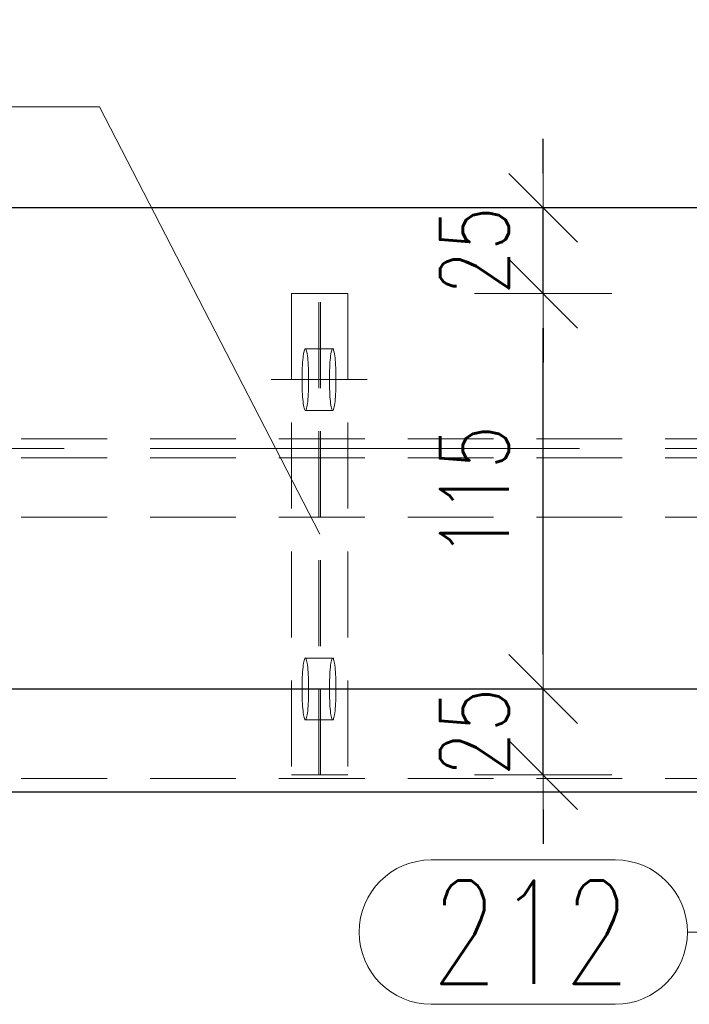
# Model space of a CAD drawing. Header units: millimetres. Extents: x -139 to 714, y 11567 to 12237.
# Tile 6 of 45: x -8 to 12, y 11806 to 11834. Entities that reach past the tile are written whole.
import ezdxf

# ---------------------------------------------------------------- set-up
doc = ezdxf.new("R2010")
doc.units = ezdxf.units.MM
doc.header["$LTSCALE"] = 10
doc.linetypes.add('HIDDEN', pattern=[0.375, 0.25, -0.125])
doc.linetypes.add('MITTE', pattern=[2, 1.25, -0.25, 0.25, -0.25])
doc.layers.get('Defpoints').update_dxf_attribs({"color": 1})
for name, color, linetype, lineweight in [('PS_DIM', 4, 'Continuous', 13), ('PS_Hidden', 2, 'HIDDEN', 9), ('PS_Mid', 5, 'MITTE', 15), ('PS_Pos', 1, 'Continuous', 15), ('PS_Shape', 161, 'Continuous', 30), ('PS_SOLID', 7, 'Continuous', 30)]:
    doc.layers.add(name, color=color, linetype=linetype, lineweight=lineweight)
doc.styles.add('simplex', font='simplex.shx', dxfattribs={"width": 0.75})
doc.dimstyles.new('1_10_GŁ_DS1-LS10', dxfattribs={"dimtxt": 2, "dimasz": 2, "dimexe": 2, "dimexo": 5, "dimgap": 1, "dimtad": 1, "dimjust": 4, "dimdec": 0, "dimlfac": 10, "dimtxsty": 'simplex', "dimblk1": 'NONE', "dimsah": 1, "dimcen": 2, "dimclrd": 256, "dimclre": 256, "dimclrt": 3, "dimadec": 1, "dimazin": 0, "dimtfac": 1, "dimtdec": 0, "dimtmove": 2, "dimatfit": 3, "dimfxl": 1, "dimarcsym": 0})
doc.dimstyles.new('1_10_PRZ', dxfattribs={"dimtxt": 2, "dimasz": 1, "dimexe": 2, "dimexo": 5, "dimgap": 1, "dimtad": 1, "dimdec": 0, "dimlfac": 10, "dimtxsty": 'simplex', "dimblk": 'dimznak', "dimcen": 2, "dimse1": 1, "dimse2": 1, "dimclrt": 3, "dimadec": 1, "dimazin": 0, "dimtfac": 1, "dimtdec": 0, "dimtix": 1, "dimtmove": 2, "dimatfit": 3, "dimldrblk": 'dim-grot', "dimfxl": 1, "dimarcsym": 0})

# ---------------------------------------------------------------- blocks, each defined once
blk = doc.blocks.new('*D133')
at = {"layer": 'Defpoints', "color": 0, "transparency": 16777216}
for p in [(112.352, 11847.24), (112.352, 11833.74), (-55.604, 11814.74)]:
    blk.add_point(p, dxfattribs=at)
at = {"layer": 'PS_DIM', "lineweight": -2, "transparency": 16777216}
for p, q in [((-55.604, 11819.74), (-55.604, 11849.24)), ((112.352, 11838.74), (112.352, 11849.24)), ((-55.604, 11847.24), (110.352, 11847.24))]:
    blk.add_line(p, q, dxfattribs=at)
at = {"layer": 'PS_DIM', "transparency": 16777216}
blk.add_solid([(110.352, 11847.573), (110.352, 11846.907), (112.352, 11847.24)], dxfattribs=at)
at = {"layer": 'PS_DIM', "color": 3, "transparency": 16777216, "insert": (110.332, 11843.72), "char_height": 2, "attachment_point": 5, "rotation": 90, "style": 'simplex'}
blk.add_mtext('4140', dxfattribs=at)
blk = doc.blocks.new('_None')
blk = doc.blocks.new('*D134')
at = {"layer": 'Defpoints', "color": 0, "transparency": 16777216}
for p in [(132.352, 11847.24), (132.352, 11833.74), (-55.604, 11814.74)]:
    blk.add_point(p, dxfattribs=at)
at = {"layer": 'PS_DIM', "lineweight": -2, "transparency": 16777216}
for p, q in [((-55.604, 11819.74), (-55.604, 11849.24)), ((132.352, 11838.74), (132.352, 11849.24)), ((-55.604, 11847.24), (130.352, 11847.24))]:
    blk.add_line(p, q, dxfattribs=at)
at = {"layer": 'PS_DIM', "transparency": 16777216}
blk.add_solid([(130.352, 11847.573), (130.352, 11846.907), (132.352, 11847.24)], dxfattribs=at)
at = {"layer": 'PS_DIM', "color": 3, "transparency": 16777216, "insert": (130.332, 11843.577), "char_height": 2, "attachment_point": 5, "rotation": 90, "style": 'simplex'}
blk.add_mtext('4340', dxfattribs=at)
blk = doc.blocks.new('*D135')
at = {"layer": 'Defpoints', "color": 0, "transparency": 16777216}
for p in [(137.621, 11847.24), (137.621, 11819.64), (-55.604, 11814.74)]:
    blk.add_point(p, dxfattribs=at)
at = {"layer": 'PS_DIM', "lineweight": -2, "transparency": 16777216}
for p, q in [((-55.604, 11819.74), (-55.604, 11849.24)), ((137.621, 11824.64), (137.621, 11849.24)), ((-55.604, 11847.24), (135.621, 11847.24))]:
    blk.add_line(p, q, dxfattribs=at)
at = {"layer": 'PS_DIM', "transparency": 16777216}
blk.add_solid([(135.621, 11847.573), (135.621, 11846.907), (137.621, 11847.24)], dxfattribs=at)
at = {"layer": 'PS_DIM', "color": 3, "transparency": 16777216, "insert": (135.601, 11843.577), "char_height": 2, "attachment_point": 5, "rotation": 90, "style": 'simplex'}
blk.add_mtext('4392', dxfattribs=at)
blk = doc.blocks.new('*D136')
at = {"layer": 'Defpoints', "color": 0, "transparency": 16777216}
for p in [(175.464, 11847.24), (175.464, 11826.24), (-55.604, 11814.74)]:
    blk.add_point(p, dxfattribs=at)
at = {"layer": 'PS_DIM', "lineweight": -2, "transparency": 16777216}
for p, q in [((-55.604, 11819.74), (-55.604, 11849.24)), ((175.464, 11831.24), (175.464, 11849.24)), ((-55.604, 11847.24), (173.464, 11847.24))]:
    blk.add_line(p, q, dxfattribs=at)
at = {"layer": 'PS_DIM', "transparency": 16777216}
blk.add_solid([(173.464, 11847.573), (173.464, 11846.907), (175.464, 11847.24)], dxfattribs=at)
at = {"layer": 'PS_DIM', "color": 3, "transparency": 16777216, "insert": (173.444, 11843.898), "char_height": 2, "attachment_point": 5, "rotation": 90, "style": 'simplex'}
blk.add_mtext('4771', dxfattribs=at)
blk = doc.blocks.new('*D137')
at = {"layer": 'Defpoints', "color": 0, "transparency": 16777216}
for p in [(184.464, 11847.24), (184.464, 11826.24), (-55.604, 11814.74)]:
    blk.add_point(p, dxfattribs=at)
at = {"layer": 'PS_DIM', "lineweight": -2, "transparency": 16777216}
for p, q in [((-55.604, 11819.74), (-55.604, 11849.24)), ((184.464, 11831.24), (184.464, 11849.24)), ((-55.604, 11847.24), (182.464, 11847.24))]:
    blk.add_line(p, q, dxfattribs=at)
at = {"layer": 'PS_DIM', "transparency": 16777216}
blk.add_solid([(182.464, 11847.573), (182.464, 11846.907), (184.464, 11847.24)], dxfattribs=at)
at = {"layer": 'PS_DIM', "color": 3, "transparency": 16777216, "insert": (182.444, 11843.898), "char_height": 2, "attachment_point": 5, "rotation": 90, "style": 'simplex'}
blk.add_mtext('4861', dxfattribs=at)
blk = doc.blocks.new('*D138')
at = {"layer": 'Defpoints', "color": 0, "transparency": 16777216}
for p in [(275.264, 11847.24), (275.264, 11826.24), (-55.604, 11814.74)]:
    blk.add_point(p, dxfattribs=at)
at = {"layer": 'PS_DIM', "lineweight": -2, "transparency": 16777216}
for p, q in [((-55.604, 11819.74), (-55.604, 11849.24)), ((275.264, 11831.24), (275.264, 11849.24)), ((-55.604, 11847.24), (273.264, 11847.24))]:
    blk.add_line(p, q, dxfattribs=at)
at = {"layer": 'PS_DIM', "transparency": 16777216}
blk.add_solid([(273.264, 11847.573), (273.264, 11846.907), (275.264, 11847.24)], dxfattribs=at)
at = {"layer": 'PS_DIM', "color": 3, "transparency": 16777216, "insert": (273.244, 11843.613), "char_height": 2, "attachment_point": 5, "rotation": 90, "style": 'simplex'}
blk.add_mtext('8039', dxfattribs=at)
blk = doc.blocks.new('*D139')
at = {"layer": 'Defpoints', "color": 0, "transparency": 16777216}
for p in [(284.264, 11847.24), (284.264, 11826.24), (-55.604, 11814.74)]:
    blk.add_point(p, dxfattribs=at)
at = {"layer": 'PS_DIM', "lineweight": -2, "transparency": 16777216}
for p, q in [((-55.604, 11819.74), (-55.604, 11849.24)), ((284.264, 11831.24), (284.264, 11849.24)), ((-55.604, 11847.24), (282.264, 11847.24))]:
    blk.add_line(p, q, dxfattribs=at)
at = {"layer": 'PS_DIM', "transparency": 16777216}
blk.add_solid([(282.264, 11847.573), (282.264, 11846.907), (284.264, 11847.24)], dxfattribs=at)
at = {"layer": 'PS_DIM', "color": 3, "transparency": 16777216, "insert": (282.244, 11843.756), "char_height": 2, "attachment_point": 5, "rotation": 90, "style": 'simplex'}
blk.add_mtext('8129', dxfattribs=at)
blk = doc.blocks.new('*D140')
at = {"layer": 'Defpoints', "color": 0, "transparency": 16777216}
for p in [(328.664, 11847.24), (328.664, 11833.74), (-55.604, 11814.74)]:
    blk.add_point(p, dxfattribs=at)
at = {"layer": 'PS_DIM', "lineweight": -2, "transparency": 16777216}
for p, q in [((-55.604, 11819.74), (-55.604, 11849.24)), ((328.664, 11838.74), (328.664, 11849.24)), ((-55.604, 11847.24), (326.664, 11847.24))]:
    blk.add_line(p, q, dxfattribs=at)
at = {"layer": 'PS_DIM', "transparency": 16777216}
blk.add_solid([(326.664, 11847.573), (326.664, 11846.907), (328.664, 11847.24)], dxfattribs=at)
at = {"layer": 'PS_DIM', "color": 3, "transparency": 16777216, "insert": (326.644, 11843.577), "char_height": 2, "attachment_point": 5, "rotation": 90, "style": 'simplex'}
blk.add_mtext('8740', dxfattribs=at)
blk = doc.blocks.new('*D141')
at = {"layer": 'Defpoints', "color": 0, "transparency": 16777216}
for p in [(348.664, 11847.24), (348.664, 11833.74), (-55.604, 11814.74)]:
    blk.add_point(p, dxfattribs=at)
at = {"layer": 'PS_DIM', "lineweight": -2, "transparency": 16777216}
for p, q in [((-55.604, 11819.74), (-55.604, 11849.24)), ((348.664, 11838.74), (348.664, 11849.24)), ((-55.604, 11847.24), (346.664, 11847.24))]:
    blk.add_line(p, q, dxfattribs=at)
at = {"layer": 'PS_DIM', "transparency": 16777216}
blk.add_solid([(346.664, 11847.573), (346.664, 11846.907), (348.664, 11847.24)], dxfattribs=at)
at = {"layer": 'PS_DIM', "color": 3, "transparency": 16777216, "insert": (346.644, 11843.577), "char_height": 2, "attachment_point": 5, "rotation": 90, "style": 'simplex'}
blk.add_mtext('8940', dxfattribs=at)
blk = doc.blocks.new('*D142')
at = {"layer": 'Defpoints', "color": 0, "transparency": 16777216}
for p in [(398.066, 11847.24), (398.066, 11828.74), (-55.604, 11814.74)]:
    blk.add_point(p, dxfattribs=at)
at = {"layer": 'PS_DIM', "lineweight": -2, "transparency": 16777216}
for p, q in [((-55.604, 11819.74), (-55.604, 11849.24)), ((398.066, 11833.74), (398.066, 11849.24)), ((-55.604, 11847.24), (396.066, 11847.24))]:
    blk.add_line(p, q, dxfattribs=at)
at = {"layer": 'PS_DIM', "transparency": 16777216}
blk.add_solid([(396.066, 11847.573), (396.066, 11846.907), (398.066, 11847.24)], dxfattribs=at)
at = {"layer": 'PS_DIM', "color": 3, "transparency": 16777216, "insert": (396.046, 11843.577), "char_height": 2, "attachment_point": 5, "rotation": 90, "style": 'simplex'}
blk.add_mtext('9940', dxfattribs=at)
blk = doc.blocks.new('dimznak')
at = {"color": 0}
for points in [[(0, 2), (0, -2)], [(-2, 0), (2, 0)]]:
    blk.add_lwpolyline(points, dxfattribs=at)
at = {"color": 2}
blk.add_lwpolyline([(1, 1), (-1, -1)], dxfattribs=at)
blk = doc.blocks.new('*D238')
at = {"layer": 'Defpoints', "color": 0, "transparency": 16777216}
for p in [(0.247, 11814.74), (7.295, 11814.74), (1.613, 11812.24)]:
    blk.add_point(p, dxfattribs=at)
at = {"layer": 'PS_DIM', "color": 0, "lineweight": -2, "transparency": 16777216}
for p, q in [((7.295, 11815.74), (7.295, 11816.74)), ((7.295, 11812.24), (7.295, 11814.74)), ((7.295, 11811.24), (7.295, 11810.24))]:
    blk.add_line(p, q, dxfattribs=at)
for p, rotation in [((7.295, 11814.74), 270), ((7.295, 11812.24), 90)]:
    blk.add_blockref('dimznak', p, dxfattribs=dict(at, rotation=rotation))
at = {"layer": 'PS_DIM', "color": 3, "transparency": 16777216, "insert": (5.295, 11813.49), "char_height": 2, "attachment_point": 5, "rotation": 90, "style": 'simplex'}
blk.add_mtext('25', dxfattribs=at)
blk = doc.blocks.new('dim-grot')
blk.add_hatch(color=256).paths.add_polyline_path([(0, 0), (-2, 0.5), (-2, -0.5)])
blk.add_lwpolyline([(0, 0), (-2, 0.5), (-2, -0.5), (0, 0)])
blk = doc.blocks.new('*D239')
at = {"layer": 'Defpoints', "color": 0, "transparency": 16777216}
for p in [(2.011, 11826.24), (7.295, 11826.24), (0.247, 11814.74)]:
    blk.add_point(p, dxfattribs=at)
at = {"layer": 'PS_DIM', "color": 0, "lineweight": -2, "transparency": 16777216}
blk.add_line((7.295, 11815.74), (7.295, 11825.24), dxfattribs=at)
for p, rotation in [((7.295, 11826.24), 90), ((7.295, 11814.74), 270)]:
    blk.add_blockref('dimznak', p, dxfattribs=dict(at, rotation=rotation))
at = {"layer": 'PS_DIM', "color": 3, "transparency": 16777216, "insert": (5.295, 11820.49), "char_height": 2, "attachment_point": 5, "rotation": 90, "style": 'simplex'}
blk.add_mtext('115', dxfattribs=at)
blk = doc.blocks.new('*D240')
at = {"layer": 'Defpoints', "color": 0, "transparency": 16777216}
for p in [(2.011, 11828.74), (7.295, 11828.74), (2.011, 11826.24)]:
    blk.add_point(p, dxfattribs=at)
at = {"layer": 'PS_DIM', "color": 0, "lineweight": -2, "transparency": 16777216}
for p, q in [((7.295, 11829.74), (7.295, 11830.74)), ((7.295, 11826.24), (7.295, 11828.74)), ((7.295, 11825.24), (7.295, 11824.24))]:
    blk.add_line(p, q, dxfattribs=at)
for p, rotation in [((7.295, 11828.74), 270), ((7.295, 11826.24), 90)]:
    blk.add_blockref('dimznak', p, dxfattribs=dict(at, rotation=rotation))
at = {"layer": 'PS_DIM', "color": 3, "transparency": 16777216, "insert": (5.295, 11827.49), "char_height": 2, "attachment_point": 5, "rotation": 90, "style": 'simplex'}
blk.add_mtext('25', dxfattribs=at)
blk = doc.blocks.new('*X387')
at = {"layer": 'PS_Hidden', "color": 2, "linetype": 'HIDDEN'}
for p, q in [((-0.031, 11826.24), (-0.031, 11812.24)), ((-0.031, 11826.24), (0.764, 11826.24)), ((0.764, 11826.24), (1.613, 11826.24)), ((0.764, 11812.24), (0.764, 11826.24)), ((0.818, 11812.24), (0.818, 11826.24)), ((1.613, 11826.24), (1.613, 11812.24)), ((0.329, 11824.534), (0.321, 11824.488)), ((0.337, 11824.571), (0.329, 11824.534)), ((0.346, 11824.601), (0.337, 11824.571)), ((0.355, 11824.623), (0.346, 11824.601)), ((0.364, 11824.636), (0.355, 11824.623)), ((0.374, 11824.64), (0.364, 11824.636)), ((0.383, 11824.636), (0.374, 11824.64)), ((0.374, 11824.64), (0.374, 11824.64)), ((1.169, 11824.64), (0.374, 11824.64)), ((0.392, 11824.623), (0.383, 11824.636)), ((0.401, 11824.601), (0.392, 11824.623)), ((0.41, 11824.571), (0.401, 11824.601)), ((0.419, 11824.534), (0.41, 11824.571)), ((0.427, 11824.488), (0.419, 11824.534)), ((1.116, 11824.488), (1.124, 11824.534)), ((1.124, 11824.534), (1.133, 11824.571)), ((1.133, 11824.571), (1.141, 11824.601)), ((1.141, 11824.601), (1.15, 11824.623)), ((1.15, 11824.623), (1.16, 11824.636)), ((1.16, 11824.636), (1.169, 11824.64)), ((1.169, 11824.64), (1.178, 11824.636)), ((1.178, 11824.636), (1.188, 11824.623)), ((1.188, 11824.623), (1.197, 11824.601)), ((1.197, 11824.601), (1.206, 11824.571)), ((1.206, 11824.571), (1.214, 11824.534)), ((1.214, 11824.534), (1.222, 11824.488)), ((0.294, 11824.24), (0.289, 11824.164)), ((0.3, 11824.311), (0.294, 11824.24)), ((0.306, 11824.376), (0.3, 11824.311)), ((0.313, 11824.436), (0.306, 11824.376)), ((0.321, 11824.488), (0.313, 11824.436)), ((0.434, 11824.436), (0.427, 11824.488)), ((0.441, 11824.376), (0.434, 11824.436)), ((0.447, 11824.311), (0.441, 11824.376)), ((0.453, 11824.24), (0.447, 11824.311)), ((0.458, 11824.164), (0.453, 11824.24)), ((1.085, 11824.164), (1.09, 11824.24)), ((1.09, 11824.24), (1.095, 11824.311)), ((1.095, 11824.311), (1.102, 11824.376)), ((1.102, 11824.376), (1.108, 11824.436)), ((1.108, 11824.436), (1.116, 11824.488)), ((1.222, 11824.488), (1.23, 11824.436)), ((1.23, 11824.436), (1.237, 11824.376)), ((1.237, 11824.376), (1.243, 11824.311)), ((1.243, 11824.311), (1.248, 11824.24)), ((1.248, 11824.24), (1.253, 11824.164)), ((0.282, 11824.001), (0.28, 11823.915)), ((0.285, 11824.084), (0.282, 11824.001)), ((0.289, 11824.164), (0.285, 11824.084)), ((0.462, 11824.084), (0.458, 11824.164)), ((0.465, 11824.001), (0.462, 11824.084)), ((0.467, 11823.915), (0.465, 11824.001)), ((1.075, 11823.915), (1.078, 11824.001)), ((1.078, 11824.001), (1.081, 11824.084)), ((1.081, 11824.084), (1.085, 11824.164)), ((1.253, 11824.164), (1.257, 11824.084)), ((1.257, 11824.084), (1.26, 11824.001)), ((1.26, 11824.001), (1.263, 11823.915)), ((0.279, 11823.828), (0.278, 11823.74)), ((0.278, 11823.74), (0.279, 11823.652)), ((0.28, 11823.915), (0.279, 11823.828)), ((0.279, 11823.652), (0.28, 11823.564)), ((0.469, 11823.828), (0.467, 11823.915)), ((0.467, 11823.564), (0.469, 11823.652)), ((0.469, 11823.74), (0.469, 11823.828)), ((0.469, 11823.652), (0.469, 11823.74)), ((1.074, 11823.828), (1.075, 11823.915)), ((1.074, 11823.74), (1.074, 11823.828)), ((1.074, 11823.652), (1.074, 11823.74)), ((1.075, 11823.564), (1.074, 11823.652)), ((1.263, 11823.915), (1.264, 11823.828)), ((1.264, 11823.652), (1.263, 11823.564)), ((1.264, 11823.828), (1.265, 11823.74)), ((1.265, 11823.74), (1.264, 11823.652)), ((0.28, 11823.564), (0.282, 11823.479)), ((0.282, 11823.479), (0.285, 11823.395)), ((0.285, 11823.395), (0.289, 11823.316)), ((0.458, 11823.316), (0.462, 11823.395)), ((0.462, 11823.395), (0.465, 11823.479)), ((0.465, 11823.479), (0.467, 11823.564)), ((1.078, 11823.479), (1.075, 11823.564)), ((1.081, 11823.395), (1.078, 11823.479)), ((1.085, 11823.316), (1.081, 11823.395)), ((1.257, 11823.395), (1.253, 11823.316)), ((1.26, 11823.479), (1.257, 11823.395)), ((1.263, 11823.564), (1.26, 11823.479)), ((0.289, 11823.316), (0.294, 11823.24)), ((0.294, 11823.24), (0.3, 11823.169)), ((0.3, 11823.169), (0.306, 11823.103)), ((0.306, 11823.103), (0.313, 11823.044)), ((0.434, 11823.044), (0.441, 11823.103)), ((0.441, 11823.103), (0.447, 11823.169)), ((0.447, 11823.169), (0.453, 11823.24)), ((0.453, 11823.24), (0.458, 11823.316)), ((1.09, 11823.24), (1.085, 11823.316)), ((1.095, 11823.169), (1.09, 11823.24)), ((1.102, 11823.103), (1.095, 11823.169)), ((1.108, 11823.044), (1.102, 11823.103)), ((1.237, 11823.103), (1.23, 11823.044)), ((1.243, 11823.169), (1.237, 11823.103)), ((1.248, 11823.24), (1.243, 11823.169)), ((1.253, 11823.316), (1.248, 11823.24)), ((0.313, 11823.044), (0.321, 11822.992)), ((0.321, 11822.992), (0.329, 11822.946)), ((0.329, 11822.946), (0.337, 11822.908)), ((0.337, 11822.908), (0.346, 11822.879)), ((0.346, 11822.879), (0.355, 11822.857)), ((0.355, 11822.857), (0.364, 11822.844)), ((0.364, 11822.844), (0.374, 11822.84)), ((0.374, 11822.84), (0.383, 11822.844)), ((1.169, 11822.84), (0.374, 11822.84)), ((0.383, 11822.844), (0.392, 11822.857)), ((0.392, 11822.857), (0.401, 11822.879)), ((0.401, 11822.879), (0.41, 11822.908)), ((0.41, 11822.908), (0.419, 11822.946)), ((0.419, 11822.946), (0.427, 11822.992)), ((0.427, 11822.992), (0.434, 11823.044)), ((1.116, 11822.992), (1.108, 11823.044)), ((1.124, 11822.946), (1.116, 11822.992)), ((1.133, 11822.908), (1.124, 11822.946)), ((1.141, 11822.879), (1.133, 11822.908)), ((1.15, 11822.857), (1.141, 11822.879)), ((1.16, 11822.844), (1.15, 11822.857)), ((1.169, 11822.84), (1.16, 11822.844)), ((1.178, 11822.844), (1.169, 11822.84)), ((1.169, 11822.84), (1.169, 11822.84)), ((1.188, 11822.857), (1.178, 11822.844)), ((1.197, 11822.879), (1.188, 11822.857)), ((1.206, 11822.908), (1.197, 11822.879)), ((1.214, 11822.946), (1.206, 11822.908)), ((1.222, 11822.992), (1.214, 11822.946)), ((1.23, 11823.044), (1.222, 11822.992)), ((88.352, 11822.015), (-30.694, 11822.015)), ((88.352, 11821.465), (-30.694, 11821.465)), ((88.352, 11819.74), (-30.694, 11819.74)), ((0.364, 11815.636), (0.355, 11815.623)), ((0.374, 11815.64), (0.364, 11815.636)), ((0.383, 11815.636), (0.374, 11815.64)), ((0.374, 11815.64), (0.374, 11815.64)), ((1.169, 11815.64), (0.374, 11815.64)), ((0.392, 11815.623), (0.383, 11815.636)), ((1.15, 11815.623), (1.16, 11815.636)), ((1.16, 11815.636), (1.169, 11815.64)), ((1.169, 11815.64), (1.178, 11815.636)), ((1.178, 11815.636), (1.188, 11815.623)), ((0.306, 11815.376), (0.3, 11815.311)), ((0.313, 11815.436), (0.306, 11815.376)), ((0.321, 11815.488), (0.313, 11815.436)), ((0.329, 11815.534), (0.321, 11815.488)), ((0.337, 11815.571), (0.329, 11815.534)), ((0.346, 11815.601), (0.337, 11815.571)), ((0.355, 11815.623), (0.346, 11815.601)), ((0.401, 11815.601), (0.392, 11815.623)), ((0.41, 11815.571), (0.401, 11815.601)), ((0.419, 11815.534), (0.41, 11815.571)), ((0.427, 11815.488), (0.419, 11815.534)), ((0.434, 11815.436), (0.427, 11815.488)), ((0.441, 11815.376), (0.434, 11815.436)), ((0.447, 11815.311), (0.441, 11815.376)), ((1.095, 11815.311), (1.102, 11815.376)), ((1.102, 11815.376), (1.108, 11815.436)), ((1.108, 11815.436), (1.116, 11815.488)), ((1.116, 11815.488), (1.124, 11815.534)), ((1.124, 11815.534), (1.133, 11815.571)), ((1.133, 11815.571), (1.141, 11815.601)), ((1.141, 11815.601), (1.15, 11815.623)), ((1.188, 11815.623), (1.197, 11815.601)), ((1.197, 11815.601), (1.206, 11815.571)), ((1.206, 11815.571), (1.214, 11815.534)), ((1.214, 11815.534), (1.222, 11815.488)), ((1.222, 11815.488), (1.23, 11815.436)), ((1.23, 11815.436), (1.237, 11815.376)), ((1.237, 11815.376), (1.243, 11815.311)), ((0.285, 11815.084), (0.282, 11815.001)), ((0.289, 11815.164), (0.285, 11815.084)), ((0.294, 11815.24), (0.289, 11815.164)), ((0.3, 11815.311), (0.294, 11815.24)), ((0.453, 11815.24), (0.447, 11815.311)), ((0.458, 11815.164), (0.453, 11815.24)), ((0.462, 11815.084), (0.458, 11815.164)), ((0.465, 11815.001), (0.462, 11815.084)), ((1.078, 11815.001), (1.081, 11815.084)), ((1.081, 11815.084), (1.085, 11815.164)), ((1.085, 11815.164), (1.09, 11815.24)), ((1.09, 11815.24), (1.095, 11815.311)), ((1.243, 11815.311), (1.248, 11815.24)), ((1.248, 11815.24), (1.253, 11815.164)), ((1.253, 11815.164), (1.257, 11815.084)), ((1.257, 11815.084), (1.26, 11815.001)), ((0.279, 11814.828), (0.278, 11814.74)), ((0.28, 11814.915), (0.279, 11814.828)), ((0.282, 11815.001), (0.28, 11814.915)), ((0.467, 11814.915), (0.465, 11815.001)), ((0.469, 11814.828), (0.467, 11814.915)), ((0.469, 11814.74), (0.469, 11814.828)), ((1.074, 11814.828), (1.075, 11814.915)), ((1.074, 11814.74), (1.074, 11814.828)), ((1.075, 11814.915), (1.078, 11815.001)), ((1.26, 11815.001), (1.263, 11814.915)), ((1.263, 11814.915), (1.264, 11814.828)), ((1.264, 11814.828), (1.265, 11814.74)), ((0.278, 11814.74), (0.279, 11814.652)), ((0.279, 11814.652), (0.28, 11814.564)), ((0.28, 11814.564), (0.282, 11814.479)), ((0.465, 11814.479), (0.467, 11814.564)), ((0.467, 11814.564), (0.469, 11814.652)), ((0.469, 11814.652), (0.469, 11814.74)), ((1.074, 11814.652), (1.074, 11814.74)), ((1.075, 11814.564), (1.074, 11814.652)), ((1.078, 11814.479), (1.075, 11814.564)), ((1.263, 11814.564), (1.26, 11814.479)), ((1.264, 11814.652), (1.263, 11814.564)), ((1.265, 11814.74), (1.264, 11814.652)), ((0.282, 11814.479), (0.285, 11814.395)), ((0.285, 11814.395), (0.289, 11814.316)), ((0.289, 11814.316), (0.294, 11814.24)), ((0.294, 11814.24), (0.3, 11814.169)), ((0.447, 11814.169), (0.453, 11814.24)), ((0.453, 11814.24), (0.458, 11814.316)), ((0.458, 11814.316), (0.462, 11814.395)), ((0.462, 11814.395), (0.465, 11814.479)), ((1.081, 11814.395), (1.078, 11814.479)), ((1.085, 11814.316), (1.081, 11814.395)), ((1.09, 11814.24), (1.085, 11814.316)), ((1.095, 11814.169), (1.09, 11814.24)), ((1.248, 11814.24), (1.243, 11814.169)), ((1.253, 11814.316), (1.248, 11814.24)), ((1.257, 11814.395), (1.253, 11814.316)), ((1.26, 11814.479), (1.257, 11814.395)), ((0.3, 11814.169), (0.306, 11814.103)), ((0.306, 11814.103), (0.313, 11814.044)), ((0.313, 11814.044), (0.321, 11813.992)), ((0.321, 11813.992), (0.329, 11813.946)), ((0.329, 11813.946), (0.337, 11813.908)), ((0.337, 11813.908), (0.346, 11813.879)), ((0.401, 11813.879), (0.41, 11813.908)), ((0.41, 11813.908), (0.419, 11813.946)), ((0.419, 11813.946), (0.427, 11813.992)), ((0.427, 11813.992), (0.434, 11814.044)), ((0.434, 11814.044), (0.441, 11814.103)), ((0.441, 11814.103), (0.447, 11814.169)), ((1.102, 11814.103), (1.095, 11814.169)), ((1.108, 11814.044), (1.102, 11814.103)), ((1.116, 11813.992), (1.108, 11814.044)), ((1.124, 11813.946), (1.116, 11813.992)), ((1.133, 11813.908), (1.124, 11813.946)), ((1.141, 11813.879), (1.133, 11813.908)), ((1.206, 11813.908), (1.197, 11813.879)), ((1.214, 11813.946), (1.206, 11813.908)), ((1.222, 11813.992), (1.214, 11813.946)), ((1.23, 11814.044), (1.222, 11813.992)), ((1.237, 11814.103), (1.23, 11814.044)), ((1.243, 11814.169), (1.237, 11814.103)), ((0.346, 11813.879), (0.355, 11813.857)), ((0.355, 11813.857), (0.364, 11813.844)), ((0.364, 11813.844), (0.374, 11813.84)), ((0.374, 11813.84), (0.383, 11813.844)), ((1.169, 11813.84), (0.374, 11813.84)), ((0.383, 11813.844), (0.392, 11813.857)), ((0.392, 11813.857), (0.401, 11813.879)), ((1.15, 11813.857), (1.141, 11813.879)), ((1.16, 11813.844), (1.15, 11813.857)), ((1.169, 11813.84), (1.16, 11813.844)), ((1.178, 11813.844), (1.169, 11813.84)), ((1.169, 11813.84), (1.169, 11813.84)), ((1.188, 11813.857), (1.178, 11813.844)), ((1.197, 11813.879), (1.188, 11813.857)), ((-0.031, 11812.24), (0.764, 11812.24)), ((1.613, 11812.24), (0.764, 11812.24)), ((88.352, 11812.14), (-30.694, 11812.14))]:
    blk.add_line(p, q, dxfattribs=at)
at = {"layer": 'PS_Mid', "color": 5, "linetype": 'MITTE'}
for p, q in [((-0.626, 11823.74), (2.169, 11823.74)), ((88.352, 11821.74), (-30.694, 11821.74)), ((-0.626, 11814.74), (2.169, 11814.74))]:
    blk.add_line(p, q, dxfattribs=at)
at = {"layer": 'PS_SOLID', "color": 7, "linetype": 'Continuous'}
for p, q in [((67.852, 11828.74), (-30.694, 11828.74)), ((67.852, 11814.74), (-30.694, 11814.74)), ((88.352, 11811.74), (-30.694, 11811.74))]:
    blk.add_line(p, q, dxfattribs=at)
blk = doc.blocks.new('*X403')
at = {"color": 1}
for p, q in [((19.798, 11819.24), (16.498, 11807.669)), ((4.04, 11809.769), (9.398, 11809.769)), ((11.498, 11807.669), (16.498, 11807.669)), ((4.04, 11805.569), (9.398, 11805.569))]:
    blk.add_line(p, q, dxfattribs=at)
for centre, start, end in [((4.04, 11807.669), 90, 270), ((9.398, 11807.669), 270, 90)]:
    blk.add_arc(centre, 2.1, start, end, dxfattribs=at)
at = {"color": 2, "style": 'simplex', "width": 0.75}
blk.add_text('212', height=3, dxfattribs=at).set_placement((4.04, 11806.169))
blk = doc.blocks.new('*X404')
at = {"color": 1}
for p, q in [((-18.081, 11833.773), (-12.724, 11833.773)), ((-10.624, 11831.673), (-5.624, 11831.673)), ((0.791, 11819.24), (-5.624, 11831.673)), ((-18.081, 11829.573), (-12.724, 11829.573))]:
    blk.add_line(p, q, dxfattribs=at)
for centre, start, end in [((-18.081, 11831.673), 90, 270), ((-12.724, 11831.673), 270, 90)]:
    blk.add_arc(centre, 2.1, start, end, dxfattribs=at)
at = {"color": 2, "style": 'simplex', "width": 0.75}
blk.add_text('213', height=3, dxfattribs=at).set_placement((-18.081, 11830.173))

msp = doc.modelspace()

# ---------------------------------------------------------------- block references
at = {"layer": 'PS_Pos'}
for name in ['*X404', '*X403']:
    msp.add_blockref(name, (0, 0), dxfattribs=at)
at = {"layer": 'PS_Shape', "color": 6}
msp.add_blockref('*X387', (0, 0), dxfattribs=at)

# ---------------------------------------------------------------- dimensions: what is measured, and where the dimension line sits
at = {"layer": 'PS_DIM'}
for base, p2, text, picture, middle in [((112.352, 11847.24), (112.352, 11833.74), '4140', '*D133', (110.332, 11843.72)), ((132.352, 11847.24), (132.352, 11833.74), '4340', '*D134', (130.332, 11843.577)), ((137.621, 11847.24), (137.621, 11819.64), '4392', '*D135', (135.601, 11843.577)), ((175.464, 11847.24), (175.464, 11826.24), '4771', '*D136', (173.444, 11843.898)), ((184.464, 11847.24), (184.464, 11826.24), '4861', '*D137', (182.444, 11843.898)), ((275.264, 11847.24), (275.264, 11826.24), '8039', '*D138', (273.244, 11843.613)), ((284.264, 11847.24), (284.264, 11826.24), '8129', '*D139', (282.244, 11843.756)), ((328.664, 11847.24), (328.664, 11833.74), '8740', '*D140', (326.644, 11843.577)), ((348.664, 11847.24), (348.664, 11833.74), '8940', '*D141', (346.644, 11843.577)), ((398.066, 11847.24), (398.066, 11828.74), '9940', '*D142', (396.046, 11843.577))]:
    dim = msp.add_linear_dim(base=base, p1=(-55.604, 11814.74), p2=p2, text=text, dimstyle='1_10_GŁ_DS1-LS10', dxfattribs=at)
    dim.commit()
    dim.dimension.update_dxf_attribs({"geometry": picture, "text_midpoint": middle, "dimtype": 128, "text_rotation": 90})
for base, p1, p2, picture, middle in [((7.295, 11828.74), (2.011, 11826.24), (2.011, 11828.74), '*D240', (5.295, 11827.49)), ((7.295, 11826.24), (0.247, 11814.74), (2.011, 11826.24), '*D239', (5.295, 11820.49)), ((7.295, 11814.74), (1.613, 11812.24), (0.247, 11814.74), '*D238', (5.295, 11813.49))]:
    dim = msp.add_linear_dim(base=base, p1=p1, p2=p2, angle=90, dimstyle='1_10_PRZ', override={"dimfxl": 20, "dimfxlon": 1}, dxfattribs=at)
    dim.commit()
    dim.dimension.update_dxf_attribs({"geometry": picture, "text_midpoint": middle})

doc.saveas('drawing.dxf')
